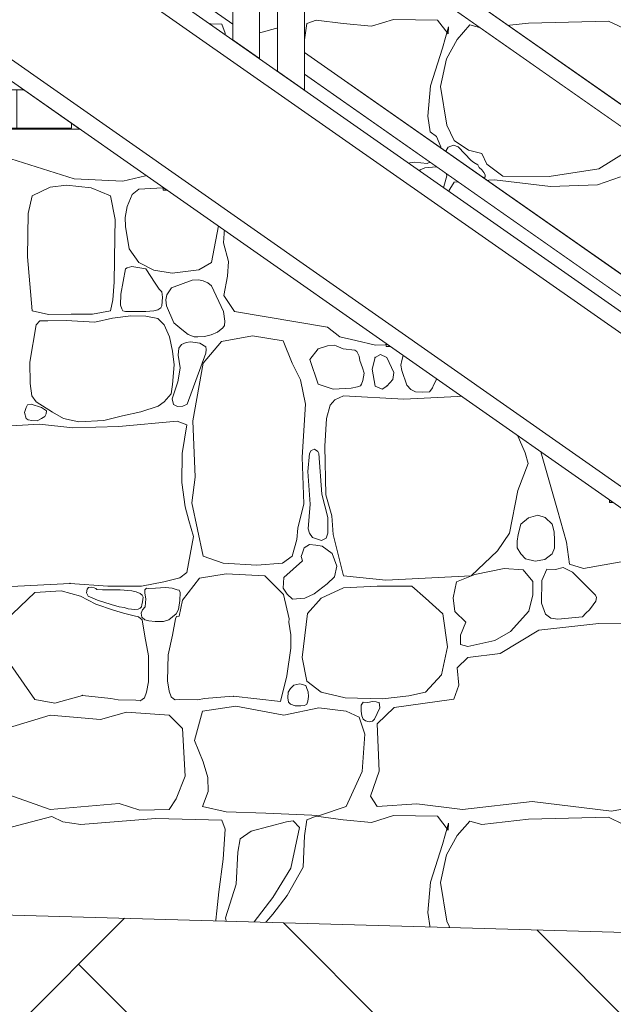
# Model space of a CAD drawing. Header units: millimetres. Extents: x 16408 to 39505, y -6861 to 26364.
# Tile 12 of 85: x 22548 to 23213, y -5560 to -4457. Entities that reach past the tile are written whole.
import ezdxf

# ---------------------------------------------------------------- set-up
doc = ezdxf.new("R2010")
doc.units = ezdxf.units.MM
doc.header["$MEASUREMENT"] = 0
doc.linetypes.add('Wipeout_Contour', pattern=[1000, 0, -1000])
doc.layers.add('0_Nr_pióra__102', color=7, linetype='Continuous', lineweight=5, true_color=0xcccccc)
doc.layers.add('_elementy3d_Nr_pióra__102', color=7, linetype='Continuous', lineweight=5, true_color=0xcccccc)
for name, color, linetype, lineweight in [('0_Nr_pióra__11', 7, 'Continuous', 13), ('0_Nr_pióra__2', 8, 'Continuous', 5), ('0_Nr_pióra__93', 7, 'Continuous', 13), ('_elementy3d_Nr_pióra__2', 8, 'Continuous', 5)]:
    doc.layers.add(name, color=color, linetype=linetype, lineweight=lineweight)
doc.layers.add('_elementy3d', color=7, linetype='Continuous')

# ---------------------------------------------------------------- blocks, each defined once
blk = doc.blocks.new('*X2')
at = {"layer": '_elementy3d_Nr_pióra__102', "color": 254, "linetype": 'Continuous', "lineweight": 5, "true_color": 0xcccccc}
for p, q in [((22616.1, -4466.9), (22700, -4460.2)), ((22700, -4460.2), (22774.1, -4462.4)), ((22774.1, -4462.4), (22778, -4472.3)), ((22846.7, -4463.9), (22807, -4474.6)), ((22854.1, -4462.9), (22846.7, -4463.9)), ((22861.2, -4470.3), (22854.1, -4462.9)), ((22869.5, -4461.7), (22866.8, -4479.8)), ((22879.9, -4457.7), (22869.5, -4461.7)), ((22910.1, -4461.7), (22879.9, -4457.7)), ((22941.8, -4464.7), (22910.1, -4461.7)), ((22966.6, -4457), (22941.8, -4464.7)), ((23015.6, -4457.7), (22966.6, -4457)), ((23027.8, -4473.3), (23015.6, -4457.7)), ((23052, -4463.2), (23037.7, -4479.5)), ((23065.4, -4466.9), (23052, -4463.2)), ((23117.7, -4461.2), (23065.4, -4466.9)), ((23207.3, -4459), (23117.7, -4461.2)), ((23223.9, -4466.9), (23207.3, -4459)), ((22605.8, -4465.4), (22616.1, -4466.9)), ((22778, -4472.3), (22775.8, -4505.8)), ((22807, -4474.6), (22794.7, -4483)), ((22851.4, -4515.9), (22861.2, -4470.3)), ((23021.3, -4489.4), (23028, -4465.4)), ((23028, -4465.4), (23027.8, -4473.3)), ((22794.7, -4483), (22792.2, -4498.1)), ((22866.8, -4479.8), (22865.3, -4514.9)), ((23037.7, -4479.5), (23025.8, -4501.1)), ((23007.7, -4531.5), (23021.3, -4489.4)), ((22775.8, -4505.8), (22770.9, -4542.4)), ((22792.2, -4498.1), (22790.2, -4534)), ((23025.8, -4501.1), (23019.1, -4532)), ((22831.3, -4548.9), (22851.4, -4515.9)), ((22865.3, -4514.9), (22847.2, -4546.6)), ((22790.2, -4534), (22778.2, -4571.4)), ((23004.7, -4565.5), (23007.7, -4531.5)), ((23019.1, -4532), (23026, -4575.4)), ((22770.9, -4542.4), (22765.2, -4595.4)), ((22810.3, -4575.9), (22831.3, -4548.9)), ((22847.2, -4546.6), (22831.3, -4567.4)), ((22778.2, -4571.4), (22779.5, -4576.7)), ((22831.3, -4567.4), (22808.3, -4594.2)), ((23007.4, -4582.8), (23004.7, -4565.5)), ((22779.5, -4576.7), (22781.6, -4578.8)), ((22781.6, -4578.8), (22783.8, -4581.8)), ((22783.8, -4581.8), (22786.6, -4582.4)), ((22786.6, -4582.4), (22792.2, -4583.4)), ((22792.2, -4583.4), (22796.7, -4582.1)), ((22796.7, -4582.1), (22806.4, -4578.7)), ((22806.4, -4578.7), (22810.3, -4575.9)), ((23014.4, -4588.3), (23007.4, -4582.8)), ((23026, -4575.4), (23034.4, -4592.7)), ((22765.2, -4595.4), (22758.5, -4607.8)), ((22776.4, -4595.8), (22769.3, -4599)), ((22781.7, -4593.6), (22776.4, -4595.8)), ((22788.2, -4593.7), (22781.7, -4593.6)), ((22790.3, -4598.6), (22788.2, -4593.7)), ((22808.3, -4594.2), (22803.9, -4601.7)), ((23019.6, -4599.6), (23014.4, -4588.3)), ((23034.4, -4592.7), (23050.5, -4603.4)), ((22608.9, -4635.5), (22520, -4607.6)), ((22758.5, -4607.8), (22733, -4621.9)), ((22764.7, -4603.4), (22762.2, -4614.2)), ((22769.3, -4599), (22764.7, -4603.4)), ((22790, -4603.4), (22790.3, -4598.6)), ((22791.7, -4608.3), (22790, -4603.4)), ((22803.3, -4608), (22803.2, -4612.9)), ((22803.9, -4601.7), (22803.3, -4608)), ((23015.6, -4613.3), (23019.6, -4599.6)), ((23025.4, -4603.9), (23022.2, -4616.2)), ((23027.6, -4600.1), (23025.4, -4603.9)), ((23033.6, -4598), (23027.6, -4600.1)), ((23038.9, -4599.6), (23033.6, -4598)), ((23053.4, -4614.9), (23038.9, -4599.6)), ((23050.5, -4603.4), (23065.4, -4607.3)), ((23065.4, -4607.3), (23071.1, -4619)), ((23196.2, -4624.4), (23223.9, -4607.3)), ((22757.5, -4618), (22756.1, -4624.7)), ((22762.2, -4614.2), (22757.5, -4618)), ((22796.9, -4615.2), (22791.7, -4608.3)), ((22798.4, -4621.5), (22796.9, -4615.2)), ((22803.2, -4612.9), (22805.8, -4613.3)), ((22805.8, -4613.3), (22932.6, -4613)), ((22932.6, -4613), (22968.6, -4620)), ((22968.6, -4620), (22989.9, -4617)), ((22989.9, -4617), (23004, -4618.5)), ((23004, -4618.5), (23015.6, -4613.3)), ((23022.2, -4616.2), (23022.4, -4619.3)), ((23056.5, -4617.2), (23053.4, -4614.9)), ((23060.8, -4620), (23056.5, -4617.2)), ((23071.1, -4619), (23088.7, -4632.6)), ((22733, -4621.9), (22663.2, -4638.2)), ((22756.1, -4624.7), (22758, -4627.8)), ((22758, -4627.8), (22759.3, -4628.2)), ((22759.3, -4628.2), (22762, -4629.6)), ((22762, -4629.6), (22764.7, -4629.9)), ((22764.7, -4629.9), (22782.5, -4633.8)), ((22786.4, -4630.9), (22790, -4629.9)), ((22802.1, -4625.5), (22788.5, -4632.3)), ((22790, -4629.9), (22795.5, -4626.9)), ((22795.5, -4626.9), (22797.3, -4624.3)), ((22797.3, -4624.3), (22798.4, -4621.5)), ((22809, -4625.1), (22802.1, -4625.5)), ((22812.3, -4625.7), (22809, -4625.1)), ((22850.7, -4624.7), (22812.3, -4625.7)), ((22907.9, -4624.4), (22850.7, -4624.7)), ((22979.2, -4632.3), (22907.9, -4624.4)), ((22996.4, -4625.5), (22993.6, -4629.4)), ((22993.6, -4629.4), (22995.4, -4637.9)), ((23001.5, -4623.4), (22996.4, -4625.5)), ((23014.1, -4622.1), (23001.5, -4623.4)), ((23021.6, -4623.4), (23014.1, -4622.1)), ((23025.2, -4626.8), (23021.6, -4623.4)), ((23022.4, -4619.3), (23024.3, -4621)), ((23024.3, -4621), (23030.4, -4624.7)), ((23026.1, -4632.2), (23025.2, -4626.8)), ((23030.4, -4624.7), (23034.3, -4632.7)), ((23062.3, -4622.7), (23060.8, -4620)), ((23065.4, -4625.4), (23062.3, -4622.7)), ((23067.7, -4628.6), (23065.4, -4625.4)), ((23068.9, -4631.2), (23067.7, -4628.6)), ((23140.7, -4633.1), (23196.2, -4624.4)), ((22663.2, -4638.2), (22608.9, -4635.5)), ((22782.5, -4633.8), (22786.4, -4630.9)), ((22788.5, -4632.3), (22785.6, -4642.3)), ((22988.8, -4640.8), (22979.2, -4632.3)), ((22993.8, -4653.8), (22988.8, -4640.8)), ((22995.4, -4637.9), (23001.5, -4648.2)), ((23021.6, -4648.2), (23026.1, -4632.2)), ((23034.4, -4639.3), (23021.6, -4659.8)), ((23034.3, -4632.7), (23039.9, -4633.8)), ((23079.5, -4636.8), (23034.4, -4639.3)), ((23039.9, -4633.8), (23043.2, -4635.2)), ((23043.2, -4635.2), (23048.1, -4634.9)), ((23048.1, -4634.9), (23067.5, -4634.3)), ((23067.5, -4634.3), (23069, -4633.2)), ((23069, -4633.2), (23068.9, -4631.2)), ((23142.4, -4644), (23079.5, -4636.8)), ((23088.7, -4632.6), (23140.7, -4633.1)), ((23220.7, -4633.3), (23194.7, -4642.2)), ((22582, -4644.8), (22561.7, -4654.4)), ((22600.2, -4642.7), (22582, -4644.8)), ((22628, -4645.5), (22600.2, -4642.7)), ((22649.4, -4654.4), (22628, -4645.5)), ((22681.2, -4647.2), (22673.7, -4653.1)), ((22708.1, -4645.5), (22681.2, -4647.2)), ((22733.4, -4644.6), (22708.1, -4645.5)), ((22762.6, -4647.2), (22733.4, -4644.6)), ((22771.3, -4650.5), (22762.6, -4647.2)), ((22774.5, -4659.7), (22771.3, -4650.5)), ((22785.6, -4642.3), (22785.3, -4659.4)), ((23001.5, -4648.2), (23005.5, -4652.8)), ((23012, -4653.5), (23018.1, -4651.6)), ((23018.1, -4651.6), (23021.6, -4648.2)), ((23194.7, -4642.2), (23142.4, -4644)), ((22561.7, -4654.4), (22557.4, -4674.5)), ((22654.6, -4681.1), (22649.4, -4654.4)), ((22673.7, -4653.1), (22668.2, -4666.7)), ((22772.1, -4680.3), (22774.5, -4659.7)), ((22785.3, -4659.4), (22777.2, -4691.5)), ((22992.5, -4704.2), (22993.8, -4653.8)), ((23005.5, -4652.8), (23012, -4653.5)), ((23021.6, -4659.8), (23008.7, -4681.6)), ((22668.2, -4666.7), (22666.1, -4678.8)), ((22557.4, -4674.5), (22556.4, -4723)), ((22654.4, -4700.9), (22654.6, -4681.1)), ((22666.1, -4678.8), (22666.3, -4689)), ((22762.6, -4729.2), (22772.1, -4680.3)), ((23008.7, -4681.6), (23001.5, -4730.4)), ((22666.3, -4689), (22670.4, -4714.1)), ((22777.2, -4691.5), (22776.1, -4707.2)), ((22653.7, -4751.1), (22654.4, -4700.9)), ((22776.1, -4707.2), (22781.6, -4728.2)), ((22991.8, -4779.6), (22992.5, -4704.2)), ((22670.4, -4714.1), (22681.2, -4729.2)), ((22556.4, -4723), (22561.7, -4783.2)), ((22681.2, -4729.2), (22698, -4737.8)), ((22748.6, -4737.5), (22762.6, -4729.2)), ((22781.6, -4728.2), (22780.7, -4744.6)), ((22666.3, -4736.4), (22661, -4764.8)), ((22668.2, -4735.1), (22666.3, -4736.4)), ((22673.3, -4733.7), (22668.2, -4735.1)), ((22688.9, -4736.4), (22673.3, -4733.7)), ((22699.5, -4752.4), (22688.9, -4736.4)), ((22698, -4737.8), (22718.5, -4741.1)), ((22718.5, -4741.1), (22748.6, -4737.5)), ((23001.5, -4730.4), (23008.4, -4798)), ((22652.2, -4771.2), (22653.7, -4751.1)), ((22740.9, -4749), (22717.9, -4757.4)), ((22748.5, -4748.7), (22740.9, -4749)), ((22753.3, -4749.8), (22748.5, -4748.7)), ((22758.4, -4752), (22753.3, -4749.8)), ((22780.7, -4744.6), (22776.4, -4766.1)), ((22704.1, -4758.9), (22699.5, -4752.4)), ((22706.9, -4762), (22704.1, -4758.9)), ((22707.8, -4768), (22706.9, -4762)), ((22717.9, -4757.4), (22712.6, -4765.5)), ((22762.5, -4755.4), (22758.4, -4752)), ((22776, -4784), (22762.5, -4755.4)), ((22649.4, -4783.2), (22652.2, -4771.2)), ((22661, -4764.8), (22660.8, -4776.9)), ((22707, -4777.8), (22707.8, -4768)), ((22712.6, -4765.5), (22711.4, -4770.9)), ((22711.4, -4770.9), (22712.3, -4777.6)), ((22776.4, -4766.1), (22788.5, -4783.9)), ((22561.7, -4783.2), (22579.9, -4787.3)), ((22629.5, -4786.9), (22649.4, -4783.2)), ((22660.8, -4776.9), (22662.3, -4781.1)), ((22662.3, -4781.1), (22663.3, -4783.5)), ((22663.3, -4783.5), (22666.3, -4784)), ((22666.3, -4784), (22688.9, -4784)), ((22688.9, -4784), (22698.2, -4783.2)), ((22698.2, -4783.2), (22702.6, -4782.2)), ((22702.6, -4782.2), (22705.8, -4779.8)), ((22705.8, -4779.8), (22707, -4777.8)), ((22712.3, -4777.6), (22720.6, -4796.8)), ((22777.7, -4794.9), (22776, -4784)), ((22788.5, -4783.9), (22892.5, -4801.6)), ((22991.3, -4799.7), (22991.8, -4779.6)), ((22570.2, -4794.7), (22566.4, -4798.9)), ((22579.2, -4794.4), (22570.2, -4794.7)), ((22600, -4794.1), (22579.2, -4794.4)), ((22579.9, -4787.3), (22605.4, -4787)), ((22631.8, -4796.1), (22600, -4794.1)), ((22605.4, -4787), (22629.5, -4786.9)), ((22651.8, -4791.7), (22631.8, -4796.1)), ((22672.2, -4788.9), (22651.8, -4791.7)), ((22689.2, -4789.2), (22672.2, -4788.9)), ((22702.4, -4792.1), (22689.2, -4789.2)), ((22709.6, -4798.9), (22702.4, -4792.1)), ((22777.1, -4799.6), (22777.7, -4794.9)), ((22566.4, -4798.9), (22559.1, -4840.8)), ((22715.4, -4812.6), (22709.6, -4798.9)), ((22720.6, -4796.8), (22729.5, -4804.4)), ((22729.5, -4804.4), (22736.4, -4809.8)), ((22769.4, -4807.2), (22775.4, -4802.2)), ((22775.4, -4802.2), (22777.1, -4799.6)), ((22892.5, -4801.6), (22906.3, -4812.5)), ((22985.3, -4815.5), (22991.3, -4799.7)), ((23008.4, -4798), (23021.3, -4817.1)), ((22718.8, -4828.6), (22715.4, -4812.6)), ((22736.4, -4809.8), (22743.2, -4812.3)), ((22743.2, -4812.3), (22747.4, -4812.6)), ((22747.4, -4812.6), (22754.6, -4812.1)), ((22754.6, -4812.1), (22762.2, -4810.3)), ((22762.2, -4810.3), (22769.4, -4807.2)), ((22808.6, -4811.4), (22773.9, -4817.8)), ((22842.7, -4816.9), (22808.6, -4811.4)), ((22852.9, -4842.1), (22842.7, -4816.9)), ((22906.3, -4812.5), (22924.1, -4816.7)), ((22924.1, -4816.7), (22946.1, -4821.7)), ((22979.2, -4820.6), (22985.3, -4815.5)), ((23021.3, -4817.1), (23023.8, -4842.1)), ((22720.7, -4843.8), (22718.8, -4828.6)), ((22725.9, -4825.3), (22725.2, -4833)), ((22729, -4821), (22725.9, -4825.3)), ((22734.3, -4818.8), (22729, -4821)), ((22739, -4818.2), (22734.3, -4818.8)), ((22749.6, -4819.4), (22739, -4818.2)), ((22756.4, -4823.8), (22749.6, -4819.4)), ((22773.9, -4817.8), (22753.3, -4842.1)), ((22756.3, -4830.9), (22756.7, -4826.7)), ((22756.7, -4826.7), (22756.4, -4823.8)), ((22881.9, -4826), (22872.7, -4837.7)), ((22892.4, -4822.4), (22881.9, -4826)), ((22900.4, -4821.8), (22892.4, -4822.4)), ((22902.2, -4822.6), (22900.4, -4821.8)), ((22910.1, -4826), (22902.2, -4822.6)), ((22923, -4827.5), (22910.1, -4826)), ((22925.5, -4828.7), (22923, -4827.5)), ((22946.1, -4821.7), (22979.2, -4820.6)), ((22993.9, -4821.8), (22981.2, -4829.2)), ((23002.7, -4819.8), (22993.9, -4821.8)), ((23008.9, -4820.7), (23002.7, -4819.8)), ((23011.4, -4826.8), (23008.9, -4820.7)), ((23013.2, -4831.4), (23011.4, -4826.8)), ((22725.2, -4833), (22727.5, -4847)), ((22735.5, -4887.9), (22756.3, -4830.9)), ((22872.7, -4837.7), (22881.9, -4865.4)), ((22927.8, -4834.2), (22925.5, -4828.7)), ((22928.7, -4838.9), (22927.8, -4834.2)), ((22931.8, -4847), (22928.7, -4838.9)), ((22945.8, -4835.4), (22942.6, -4848.6)), ((22951.9, -4832.2), (22945.8, -4835.4)), ((22958.9, -4835.4), (22951.9, -4832.2)), ((22966.8, -4852.3), (22958.9, -4835.4)), ((22975.6, -4838.9), (22974.8, -4844.1)), ((22977.1, -4833.5), (22975.6, -4838.9)), ((22981.2, -4829.2), (22977.1, -4833.5)), ((23015.3, -4842.7), (23013.2, -4831.4)), ((22559.1, -4840.8), (22559.5, -4864.6)), ((22719.1, -4865.9), (22720.7, -4843.8)), ((22727.5, -4847), (22726.4, -4854.4)), ((22753.3, -4842.1), (22741.7, -4906.5)), ((22862.1, -4860.7), (22852.9, -4842.1)), ((22933.4, -4853), (22931.8, -4847)), ((22942.6, -4848.6), (22945.8, -4867.6)), ((22974.8, -4844.1), (22975.7, -4850)), ((22975.7, -4850), (22981.2, -4866.4)), ((23015.9, -4856), (23015.3, -4842.7)), ((23023.8, -4842.1), (23035.4, -4862.4)), ((22726.4, -4854.4), (22724.8, -4863)), ((22867.8, -4887.9), (22862.1, -4860.7)), ((22930.7, -4865.4), (22932.1, -4861.4)), ((22932.1, -4861.4), (22933.4, -4853)), ((22958.9, -4867.6), (22965.6, -4860.2)), ((22965.6, -4860.2), (22966.8, -4852.3)), ((23013.6, -4862.6), (23015.9, -4856)), ((22559.5, -4864.6), (22561.5, -4878.5)), ((22717.5, -4876.4), (22719.1, -4865.9)), ((22724.8, -4863), (22718.7, -4881.8)), ((22881.9, -4865.4), (22898.7, -4871.1)), ((22898.7, -4871.1), (22919, -4869.9)), ((22919, -4869.9), (22926.2, -4868.6)), ((22926.2, -4868.6), (22929.6, -4867.3)), ((22929.6, -4867.3), (22930.7, -4865.4)), ((22945.8, -4867.6), (22953.6, -4870.9)), ((22953.6, -4870.9), (22958.9, -4867.6)), ((22981.2, -4866.4), (22985.8, -4871.4)), ((22985.8, -4871.4), (22991.1, -4874.2)), ((23006.7, -4874.1), (23008.4, -4872.1)), ((23008.4, -4872.1), (23010.2, -4869.7)), ((23010.2, -4869.7), (23011.4, -4866.4)), ((23011.4, -4866.4), (23013.6, -4862.6)), ((23035.4, -4862.4), (23094.6, -4871.6)), ((23094.6, -4871.6), (23220.7, -4869.6)), ((22561.5, -4878.5), (22566.4, -4885.4)), ((22709.6, -4885.4), (22717.5, -4876.4)), ((22718.7, -4881.8), (22720.1, -4888.2)), ((22900.7, -4883), (22895.5, -4888.9)), ((22910.6, -4878.5), (22900.7, -4883)), ((22978, -4882.2), (22910.6, -4878.5)), ((23053.4, -4878.5), (22978, -4882.2)), ((22991.1, -4874.2), (22998.5, -4874.3)), ((22998.5, -4874.3), (23006.7, -4874.1)), ((23074.1, -4883), (23053.4, -4878.5)), ((23085.5, -4891.9), (23074.1, -4883)), ((23097, -4882.2), (23094.9, -4885.5)), ((23100.6, -4878.5), (23097, -4882.2)), ((23103.9, -4874.3), (23100.6, -4878.5)), ((23107.1, -4872.9), (23103.9, -4874.3)), ((23110.2, -4873.6), (23107.1, -4872.9)), ((23116.7, -4878.5), (23110.2, -4873.6)), ((23119.4, -4882.4), (23116.7, -4878.5)), ((23122.4, -4884), (23119.4, -4882.4)), ((23200.9, -4878.5), (23139.7, -4885.7)), ((23310.1, -4884), (23200.9, -4878.5)), ((22554.9, -4891.5), (22553.2, -4897.1)), ((22556.6, -4888.5), (22554.9, -4891.5)), ((22560.6, -4887.8), (22556.6, -4888.5)), ((22572.3, -4891.5), (22560.6, -4887.8)), ((22566.4, -4885.4), (22584.7, -4896.9)), ((22577.9, -4895.2), (22572.3, -4891.5)), ((22683.5, -4896.4), (22703, -4890.1)), ((22703, -4890.1), (22709.6, -4885.4)), ((22720.1, -4888.2), (22724.4, -4890.5)), ((22724.4, -4890.5), (22730.5, -4890.2)), ((22730.5, -4890.2), (22735.5, -4887.9)), ((22864, -4947.1), (22867.8, -4887.9)), ((22895.5, -4888.9), (22891.3, -4903.8)), ((23105, -4921.9), (23085.5, -4891.9)), ((23094.9, -4885.5), (23096, -4891.7)), ((23096, -4891.7), (23100.6, -4898.3)), ((23116.7, -4898.3), (23123.7, -4891.5)), ((23124.3, -4887.2), (23122.4, -4884)), ((23139.7, -4885.7), (23123.1, -4895.6)), ((23123.7, -4891.5), (23124.3, -4887.2)), ((22553.2, -4897.1), (22554.9, -4903.7)), ((22554.9, -4903.7), (22557.3, -4905.4)), ((22557.3, -4905.4), (22561.3, -4906.3)), ((22567.2, -4906.6), (22572.3, -4903.7)), ((22572.3, -4903.7), (22576, -4901.5)), ((22576, -4901.5), (22577.6, -4898.8)), ((22577.6, -4898.8), (22577.9, -4895.2)), ((22584.7, -4896.9), (22597, -4903.7)), ((22597, -4903.7), (22614.1, -4907.6)), ((22642, -4906.1), (22662.9, -4900.9)), ((22662.9, -4900.9), (22683.5, -4896.4)), ((22891.3, -4903.8), (22889.6, -4935)), ((23100.6, -4898.3), (23106.2, -4902.8)), ((23106.2, -4902.8), (23109, -4903.6)), ((23109, -4903.6), (23111.9, -4902.7)), ((23111.9, -4902.7), (23114, -4900.6)), ((23114, -4900.6), (23116.7, -4898.3)), ((23123.1, -4895.6), (23121.4, -4913.2)), ((22569.9, -4910.2), (22525.1, -4912.9)), ((22561.3, -4906.3), (22567.2, -4906.6)), ((22607.2, -4914.4), (22569.9, -4910.2)), ((22658.8, -4912.7), (22607.2, -4914.4)), ((22614.1, -4907.6), (22642, -4906.1)), ((22724, -4907), (22658.8, -4912.7)), ((22734.9, -4911.1), (22724, -4907)), ((22729.8, -4943.2), (22734.9, -4911.1)), ((22741.7, -4906.5), (22744.2, -4969.7)), ((23121.4, -4913.2), (23128.4, -4930.8)), ((23113.7, -4942.2), (23105, -4921.9)), ((22878, -4938.3), (22874.1, -4939.7)), ((22881.8, -4940.8), (22878, -4938.3)), ((22889.6, -4935), (22890.8, -4989.2)), ((23128.4, -4930.8), (23149.9, -5006.6)), ((22729.3, -4975.7), (22729.8, -4943.2)), ((22866, -4999.6), (22864, -4947.1)), ((22872.2, -4943.2), (22870.4, -4963.3)), ((22874.1, -4939.7), (22872.2, -4943.2)), ((22882.9, -4943.2), (22881.8, -4940.8)), ((22886, -4988.6), (22882.9, -4943.2)), ((23117.2, -4954.1), (23113.7, -4942.2)), ((23105.8, -4984.5), (23117.2, -4954.1)), ((22744.2, -4969.7), (22740.7, -4998.2)), ((22870.4, -4963.3), (22873.1, -4999.9)), ((22733.1, -5002.9), (22729.3, -4975.7)), ((22892.8, -5014.7), (22886, -4988.6)), ((22890.8, -4989.2), (22897.5, -5013)), ((23096.4, -5032.1), (23105.8, -4984.5)), ((22737.3, -5018.1), (22733.1, -5002.9)), ((22740.7, -4998.2), (22753.3, -5058.1)), ((22859.3, -5026.6), (22866, -4999.6)), ((22873.1, -4999.9), (22871, -5027.5)), ((22892.7, -5032.1), (22892.8, -5014.7)), ((22897.5, -5013), (22898.7, -5033.6)), ((23117.6, -5015.1), (23108.9, -5022.2)), ((23127.9, -5012.2), (23117.6, -5015.1)), ((23136.1, -5014.6), (23127.9, -5012.2)), ((23144.1, -5022.2), (23136.1, -5014.6)), ((23149.9, -5006.6), (23160.3, -5042.2)), ((22742.6, -5036.1), (22737.3, -5018.1)), ((22858.1, -5039.5), (22859.3, -5026.6)), ((23108.9, -5022.2), (23106.1, -5033.9)), ((23146.4, -5030.8), (23144.1, -5022.2)), ((22734.9, -5076.4), (22742.6, -5036.1)), ((22871, -5027.5), (22872.2, -5032.1)), ((22872.2, -5032.1), (22875.9, -5037.2)), ((22875.9, -5037.2), (22885.9, -5040.3)), ((22885.9, -5040.3), (22891, -5037.7)), ((22891, -5037.7), (22892.7, -5032.1)), ((22898.7, -5033.6), (22910.6, -5079.9)), ((23083, -5052.2), (23096.4, -5032.1)), ((23106.1, -5033.9), (23104.9, -5041.2)), ((23146.7, -5040.2), (23146.4, -5030.8)), ((22852.9, -5058.1), (22858.1, -5039.5)), ((22866.2, -5048.8), (22864.4, -5054.2)), ((22872.2, -5044.8), (22866.2, -5048.8)), ((22879.6, -5045.7), (22872.2, -5044.8)), ((22886.6, -5046.8), (22879.6, -5045.7)), ((22897.7, -5055.1), (22886.6, -5046.8)), ((23104.9, -5041.2), (23104.8, -5048.6)), ((23104.8, -5048.6), (23108.9, -5055.4)), ((23146.7, -5049.2), (23146.7, -5040.2)), ((23160.3, -5042.2), (23163.7, -5066.8)), ((22753.3, -5058.1), (22775.6, -5065.8)), ((22842, -5065.8), (22852.9, -5058.1)), ((22864.4, -5054.2), (22863, -5058.4)), ((22863, -5058.4), (22864.4, -5063.3)), ((22903, -5069.1), (22897.7, -5055.1)), ((23053.4, -5079.9), (23083, -5052.2)), ((23108.9, -5055.4), (23114.1, -5061)), ((23135.9, -5061.7), (23144.1, -5055.4)), ((23144.1, -5055.4), (23146.7, -5049.2)), ((22775.6, -5065.8), (22813.3, -5068)), ((22813.3, -5068), (22842, -5065.8)), ((22864.4, -5063.3), (22843.6, -5081.8)), ((22900.2, -5081.2), (22903, -5069.1)), ((23114.1, -5061), (23125.2, -5063.8)), ((23125.2, -5063.8), (23135.9, -5061.7)), ((23156.6, -5070.8), (23147.9, -5073)), ((23167, -5075.9), (23156.6, -5070.8)), ((23163.7, -5066.8), (23179.3, -5072)), ((23179.3, -5072), (23235.8, -5061.6)), ((22727.3, -5082.4), (22734.9, -5076.4)), ((22749.1, -5082.6), (22779.1, -5077.9)), ((22779.1, -5077.9), (22822.2, -5079.9)), ((22822.2, -5079.9), (22843.2, -5100.9)), ((22843.6, -5081.8), (22843, -5093.9)), ((22892.2, -5089), (22900.2, -5081.2)), ((22910.6, -5079.9), (22957.9, -5084.8)), ((22957.9, -5084.8), (23053.4, -5079.9)), ((23057.5, -5078.7), (23036.9, -5086.8)), ((23090.4, -5071.7), (23057.5, -5078.7)), ((23111.5, -5073.5), (23090.4, -5071.7)), ((23122.6, -5086.3), (23111.5, -5073.5)), ((23138.2, -5072.7), (23132.7, -5085.1)), ((23147.9, -5073), (23138.2, -5072.7)), ((23192.7, -5101.7), (23167, -5075.9)), ((22515.5, -5093.1), (22604.2, -5088.6)), ((22604.2, -5088.6), (22646.4, -5091.8)), ((22625, -5093.1), (22623.2, -5095.1)), ((22628.6, -5092.8), (22625, -5093.1)), ((22631.2, -5093.3), (22628.6, -5092.8)), ((22646.4, -5091.8), (22684.1, -5091.8)), ((22684.1, -5091.8), (22709.1, -5086.8)), ((22711.2, -5093.2), (22700, -5093.7)), ((22709.1, -5086.8), (22727.3, -5082.4)), ((22718.5, -5093.9), (22711.2, -5093.2)), ((22730.2, -5107.3), (22749.1, -5082.6)), ((22877.6, -5100.3), (22892.2, -5089)), ((22948.2, -5091.5), (22910.6, -5093.5)), ((22986.9, -5091.8), (22948.2, -5091.5)), ((23002.2, -5105.2), (22986.9, -5091.8)), ((23036.9, -5086.8), (23033.2, -5104.8)), ((23122.4, -5101.2), (23122.6, -5086.3)), ((23132.7, -5085.1), (23132.3, -5110.6)), ((22564.9, -5098.6), (22531.6, -5130.3)), ((22594.1, -5097), (22564.9, -5098.6)), ((22615.9, -5102.9), (22594.1, -5097)), ((22633, -5111.7), (22615.9, -5102.9)), ((22623.2, -5095.1), (22622.6, -5099.1)), ((22622.6, -5099.1), (22624.3, -5102.9)), ((22624.3, -5102.9), (22635, -5107.4)), ((22633.1, -5094.2), (22631.2, -5093.3)), ((22634.2, -5095.4), (22633.1, -5094.2)), ((22640.6, -5095.9), (22634.2, -5095.4)), ((22660.5, -5095.8), (22640.6, -5095.9)), ((22673.3, -5097), (22660.5, -5095.8)), ((22678.3, -5097.8), (22673.3, -5097)), ((22682.9, -5100), (22678.3, -5097.8)), ((22684.8, -5101.7), (22682.9, -5100)), ((22685.9, -5103.9), (22684.8, -5101.7)), ((22685.6, -5106.4), (22685.9, -5103.9)), ((22688, -5095.8), (22687.8, -5099.6)), ((22687.8, -5099.6), (22688.9, -5105.7)), ((22689.8, -5094), (22688, -5095.8)), ((22692.1, -5094.3), (22689.8, -5094)), ((22700, -5093.7), (22692.1, -5094.3)), ((22724, -5095.8), (22718.5, -5093.9)), ((22726.4, -5096.2), (22724, -5095.8)), ((22727.6, -5098.8), (22726.4, -5096.2)), ((22727.2, -5107.8), (22727.6, -5098.8)), ((22843, -5093.9), (22847.3, -5100.5)), ((22843.2, -5100.9), (22849.6, -5128.3)), ((22847.3, -5100.5), (22853.3, -5106.2)), ((22867, -5105.2), (22877.6, -5100.3)), ((22910.6, -5093.5), (22885.3, -5105.2)), ((23118.1, -5119.6), (23122.4, -5101.2)), ((23193.7, -5104.3), (23192.7, -5101.7)), ((23193.1, -5108.5), (23193.7, -5104.3)), ((22653, -5118.5), (22633, -5111.7)), ((22635, -5107.4), (22650.1, -5112.2)), ((22650.1, -5112.2), (22659.1, -5114.6)), ((22659.1, -5114.6), (22664.8, -5115.6)), ((22682.9, -5116.3), (22684.2, -5114.7)), ((22684.2, -5114.7), (22684.7, -5112.4)), ((22684.7, -5112.4), (22685.4, -5109)), ((22685.4, -5109), (22685.6, -5106.4)), ((22688.3, -5114.6), (22685.4, -5118.1)), ((22688.9, -5105.7), (22688.3, -5114.6)), ((22725.6, -5117.8), (22727.2, -5107.8)), ((22726.4, -5125.2), (22730.2, -5107.3)), ((22853.3, -5106.2), (22867, -5105.2)), ((22885.3, -5105.2), (22870.2, -5122.2)), ((23021.6, -5122.5), (23002.2, -5105.2)), ((23033.2, -5104.8), (23035.2, -5119.8)), ((23132.3, -5110.6), (23136.8, -5123.1)), ((23186, -5118.3), (23190.2, -5112.7)), ((23190.2, -5112.7), (23193.1, -5108.5)), ((22664, -5121.9), (22653, -5118.5)), ((22675.9, -5125), (22664, -5121.9)), ((22664.8, -5115.6), (22669.4, -5117.1)), ((22669.4, -5117.1), (22676.9, -5117.8)), ((22680.9, -5126), (22675.9, -5125)), ((22676.9, -5117.8), (22680.3, -5117.5)), ((22680.3, -5117.5), (22682.9, -5116.3)), ((22684.9, -5129.3), (22680.9, -5126)), ((22685.4, -5118.1), (22683.8, -5122)), ((22683.8, -5122), (22684.6, -5126.3)), ((22684.6, -5126.3), (22688, -5129.3)), ((22714.8, -5129.3), (22723.2, -5122.7)), ((22722.4, -5128.3), (22723.4, -5125.5)), ((22723.2, -5122.7), (22725.6, -5117.8)), ((22723.4, -5125.5), (22726.4, -5125.2)), ((22870.2, -5122.2), (22864.3, -5171.5)), ((23026.8, -5159.4), (23021.6, -5122.5)), ((23035.2, -5119.8), (23047.6, -5131.9)), ((23097.6, -5142.3), (23118.1, -5119.6)), ((23136.8, -5123.1), (23142.5, -5127.3)), ((23150.4, -5128.7), (23178.1, -5126)), ((23178.1, -5126), (23181.9, -5121.8)), ((23181.8, -5122), (23186, -5118.3)), ((22688, -5147.7), (22684.9, -5129.3)), ((22688, -5129.3), (22692.4, -5130.6)), ((22692.4, -5130.6), (22699.5, -5131.3)), ((22699.5, -5131.3), (22708.7, -5131.1)), ((22708.7, -5131.1), (22714.8, -5129.3)), ((22718.8, -5146.6), (22722.4, -5128.3)), ((22849.6, -5128.3), (22849.1, -5132.1)), ((22849.1, -5132.1), (22851.5, -5146.2)), ((23047.6, -5131.9), (23041.4, -5146.5)), ((23196.4, -5133.4), (23129.1, -5140.8)), ((23142.5, -5127.3), (23150.4, -5128.7)), ((23227.4, -5133.9), (23196.4, -5133.4)), ((22692, -5169.8), (22688, -5147.7)), ((22714.2, -5168.6), (22718.8, -5146.6)), ((22851.5, -5146.2), (22851.6, -5161)), ((23041.4, -5146.5), (23041.6, -5156.9)), ((23079.8, -5152.5), (23097.6, -5142.3)), ((23129.1, -5140.8), (23085.7, -5167.1)), ((23020.1, -5190.9), (23026.8, -5159.4)), ((23041.6, -5156.9), (23049.6, -5159.2)), ((23049.6, -5159.2), (23079.8, -5152.5)), ((22692, -5198.6), (22692, -5169.8)), ((22713.4, -5197.5), (22714.2, -5168.6)), ((22851.6, -5161), (22847.1, -5191.9)), ((23085.7, -5167.1), (23049.6, -5171.3)), ((22537.5, -5179.3), (22564.9, -5218.6)), ((22864.3, -5171.5), (22869.5, -5198)), ((23049.6, -5171.3), (23037.9, -5183.2)), ((22847.1, -5191.9), (22839.9, -5220.9)), ((23002.2, -5210.2), (23020.1, -5190.9)), ((23037.9, -5183.2), (23039.6, -5202.5)), ((22689.9, -5210.3), (22692, -5198.6)), ((22715.2, -5209.2), (22713.4, -5197.5)), ((22854.8, -5202.6), (22850.9, -5206.2)), ((22861.5, -5201.1), (22854.8, -5202.6)), ((22868.2, -5202.7), (22861.5, -5201.1)), ((22869.5, -5206.2), (22868.2, -5202.7)), ((22869.5, -5198), (22885.3, -5210.2)), ((23039.6, -5202.5), (23033.9, -5218.1)), ((22587.1, -5222.8), (22618, -5214)), ((22618, -5214), (22649.9, -5217.5)), ((22687.5, -5216.6), (22689.9, -5210.3)), ((22717.4, -5215.5), (22715.2, -5209.2)), ((22848.6, -5210.3), (22848.1, -5216.7)), ((22850.9, -5206.2), (22848.6, -5210.3)), ((22871, -5210), (22869.5, -5206.2)), ((22871.2, -5215.3), (22871, -5210)), ((22885.3, -5210.2), (22912.3, -5216.6)), ((22954.2, -5217.9), (22983.7, -5214.4)), ((22983.7, -5214.4), (23002.2, -5210.2)), ((22564.9, -5218.6), (22587.1, -5222.8)), ((22649.9, -5217.5), (22657.9, -5219)), ((22657.9, -5219), (22677.8, -5219.3)), ((22677.8, -5219.3), (22682.9, -5219.9)), ((22682.9, -5219.9), (22684.9, -5218.6)), ((22684.9, -5218.6), (22687.5, -5216.6)), ((22719.9, -5217.6), (22717.4, -5215.5)), ((22721.9, -5219), (22719.9, -5217.6)), ((22727, -5218.5), (22721.9, -5219)), ((22746.9, -5218.7), (22727, -5218.5)), ((22754.9, -5217.5), (22746.9, -5218.7)), ((22786.9, -5214.8), (22754.9, -5217.5)), ((22839.9, -5220.9), (22786.9, -5214.8)), ((22848.1, -5216.7), (22849, -5221.6)), ((22849, -5221.6), (22850.9, -5223.8)), ((22850.9, -5223.8), (22856.2, -5225.6)), ((22862.5, -5225.7), (22866.6, -5225.3)), ((22866.6, -5225.3), (22869.5, -5223.8)), ((22869.5, -5223.8), (22870.5, -5220.5)), ((22870.5, -5220.5), (22871.2, -5215.3)), ((22912.3, -5216.6), (22954.2, -5217.9)), ((22932.5, -5221.6), (22930.1, -5225)), ((22930.1, -5225), (22930.4, -5231.7)), ((22937.8, -5222), (22932.5, -5221.6)), ((22942.9, -5220.9), (22937.8, -5222)), ((22947, -5221.1), (22942.9, -5220.9)), ((22948.3, -5221.6), (22947, -5221.1)), ((22950.3, -5221.9), (22948.3, -5221.6)), ((22950.9, -5224.3), (22950.3, -5221.9)), ((22951, -5227.7), (22950.9, -5224.3)), ((23033.9, -5218.1), (22967.1, -5227.3)), ((22582.1, -5236.2), (22526.6, -5252.8)), ((22638.2, -5240.9), (22582.1, -5236.2)), ((22667.6, -5232.7), (22638.2, -5240.9)), ((22715.2, -5236.2), (22667.6, -5232.7)), ((22730, -5251), (22715.2, -5236.2)), ((22743.4, -5264.4), (22752.6, -5231.7)), ((22752.6, -5231.7), (22790, -5225.8)), ((22790, -5225.8), (22843.5, -5236.2)), ((22843.5, -5236.2), (22882.9, -5228)), ((22856.2, -5225.6), (22862.5, -5225.7)), ((22882.9, -5228), (22913.3, -5231.7)), ((22913.3, -5231.7), (22927.9, -5238.4)), ((22930.4, -5231.7), (22930.9, -5236.9)), ((22945.2, -5240.6), (22951, -5227.7)), ((22967.1, -5227.3), (22948.2, -5245.6)), ((22927.9, -5238.4), (22934.4, -5257.5)), ((22930.9, -5236.9), (22932.5, -5240.6)), ((22932.5, -5240.6), (22935.1, -5242.5)), ((22935.1, -5242.5), (22939.2, -5243.4)), ((22939.2, -5243.4), (22943, -5242.8)), ((22943, -5242.8), (22945.2, -5240.6)), ((22948.2, -5245.6), (22950.5, -5298.6)), ((22733.3, -5304.3), (22730, -5251)), ((22934.4, -5257.5), (22931.2, -5299.1)), ((22753.3, -5288.4), (22743.4, -5264.4)), ((22758.5, -5306), (22753.3, -5288.4)), ((22931.2, -5299.1), (22913.3, -5338.5)), ((22950.5, -5298.6), (22940.6, -5326.8)), ((22723.1, -5329.8), (22733.3, -5304.3)), ((22758.8, -5321.4), (22758.5, -5306)), ((22518.6, -5319.5), (22582.1, -5341.7)), ((22752.6, -5338.5), (22758.8, -5321.4)), ((22582.1, -5341.7), (22659.2, -5335)), ((22659.2, -5335), (22682.2, -5342.4)), ((22715.2, -5341.7), (22723.1, -5329.8)), ((22940.6, -5326.8), (22948.2, -5338.5)), ((22948.2, -5338.5), (22992.6, -5335.3)), ((22992.6, -5335.3), (23043.6, -5341.7)), ((23043.6, -5341.7), (23121.9, -5332.8)), ((23121.9, -5332.8), (23210.5, -5343.4)), ((22682.2, -5342.4), (22715.2, -5341.7)), ((22779.1, -5344.2), (22752.6, -5338.5)), ((22823.4, -5345.9), (22779.1, -5344.2)), ((22883.4, -5348.4), (22823.4, -5345.9)), ((22913.3, -5338.5), (22883.4, -5348.4)), ((23210.5, -5343.4), (23238.8, -5338.5)), ((22500, -5371.5), (22583.9, -5349.6)), ((22583.9, -5349.6), (22596.1, -5355.3)), ((22596.1, -5355.3), (22616.1, -5358.3)), ((22616.1, -5358.3), (22700, -5351.6)), ((22700, -5351.6), (22774.1, -5353.8)), ((22774.1, -5353.8), (22778, -5363.7)), ((22846.7, -5355.3), (22807, -5366)), ((22854.1, -5354.3), (22846.7, -5355.3)), ((22861.2, -5361.7), (22854.1, -5354.3)), ((22869.5, -5353.1), (22866.8, -5371.2)), ((22879.9, -5349.1), (22869.5, -5353.1)), ((22910.1, -5353.1), (22879.9, -5349.1)), ((22941.8, -5356.1), (22910.1, -5353.1)), ((22966.6, -5348.4), (22941.8, -5356.1)), ((23015.6, -5349.1), (22966.6, -5348.4)), ((23027.8, -5364.7), (23015.6, -5349.1)), ((23021.3, -5380.8), (23028, -5356.8)), ((23028, -5356.8), (23027.8, -5364.7)), ((23052, -5354.6), (23037.7, -5370.9)), ((23065.4, -5358.3), (23052, -5354.6)), ((23117.7, -5352.6), (23065.4, -5358.3)), ((23207.3, -5350.4), (23117.7, -5352.6)), ((23223.9, -5358.3), (23207.3, -5350.4)), ((22778, -5363.7), (22775.8, -5397.2)), ((22807, -5366), (22794.7, -5374.4)), ((22851.4, -5407.3), (22861.2, -5361.7)), ((22794.7, -5374.4), (22792.2, -5389.5)), ((22866.8, -5371.2), (22865.3, -5406.3)), ((23037.7, -5370.9), (23025.8, -5392.5)), ((22792.2, -5389.5), (22790.2, -5425.4)), ((23007.7, -5422.9), (23021.3, -5380.8)), ((22775.8, -5397.2), (22770.9, -5433.8)), ((23025.8, -5392.5), (23019.1, -5423.4)), ((22831.3, -5440.3), (22851.4, -5407.3)), ((22865.3, -5406.3), (22847.2, -5438)), ((23004.7, -5456.9), (23007.7, -5422.9)), ((23019.1, -5423.4), (23026, -5466.8)), ((22770.9, -5433.8), (22765.2, -5486.8)), ((22790.2, -5425.4), (22778.2, -5462.8)), ((22810.3, -5467.3), (22831.3, -5440.3)), ((22847.2, -5438), (22831.3, -5458.8)), ((23007.4, -5474.2), (23004.7, -5456.9)), ((22778.2, -5462.8), (22779.5, -5468.1)), ((22806.4, -5470.1), (22810.3, -5467.3)), ((22831.3, -5458.8), (22808.3, -5485.6)), ((23026, -5466.8), (23034.4, -5484.1)), ((22779.5, -5468.1), (22781.6, -5470.2)), ((22781.6, -5470.2), (22783.8, -5473.2)), ((22783.8, -5473.2), (22786.6, -5473.8)), ((22786.6, -5473.8), (22792.2, -5474.8)), ((22792.2, -5474.8), (22796.7, -5473.5)), ((22796.7, -5473.5), (22806.4, -5470.1)), ((23014.4, -5479.6), (23007.4, -5474.2)), ((22765.2, -5486.8), (22758.5, -5499.2)), ((22776.4, -5487.2), (22769.3, -5490.4)), ((22781.7, -5485), (22776.4, -5487.2)), ((22788.2, -5485.1), (22781.7, -5485)), ((22790.3, -5490), (22788.2, -5485.1)), ((22790, -5494.8), (22790.3, -5490)), ((22808.3, -5485.6), (22803.9, -5493.1)), ((23019.6, -5491), (23014.4, -5479.6)), ((23033.6, -5489.4), (23027.6, -5491.5)), ((23038.9, -5491), (23033.6, -5489.4)), ((23034.4, -5484.1), (23050.5, -5494.8)), ((22758.5, -5499.2), (22756.6, -5500.3)), ((22764.7, -5494.8), (22763.4, -5500.4)), ((22769.3, -5490.4), (22764.7, -5494.8)), ((22791.7, -5499.7), (22790, -5494.8)), ((22792.5, -5500.7), (22791.7, -5499.7)), ((22803.9, -5493.1), (22803.3, -5499.4)), ((22803.3, -5499.4), (22803.3, -5500.8)), ((23016, -5503.4), (23019.6, -5491)), ((23025.4, -5495.3), (23023.3, -5503.4)), ((23027.6, -5491.5), (23025.4, -5495.3)), ((23051, -5503.8), (23038.9, -5491)), ((23050.5, -5494.8), (23065.4, -5498.7)), ((23065.4, -5498.7), (23068, -5504))]:
    blk.add_line(p, q, dxfattribs=at)
for p in [(22790, -4603.4), (23015.6, -4613.3), (22945.8, -4835.4), (22958.9, -4867.6), (23116.7, -4898.3), (22604.2, -5088.6), (22618, -5214), (22684.9, -5218.6), (22684.9, -5218.6), (22719.9, -5217.6), (22719.9, -5217.6), (22786.9, -5214.8), (22790, -5494.8)]:
    blk.add_point(p, dxfattribs=at)
blk = doc.blocks.new('Wypełnienie_1_4', base_point=(0, 0))
at = {"color": 254, "linetype": 'Wipeout_Contour', "lineweight": 0, "ltscale": 278566.341843}
blk.add_wipeout([(18435.9, -4578.7), (18435.9, -5378.7), (19256.7, -5392.8), (22737.1, -5500), (26160.9, -5540.6), (26160.9, -2728.7), (24790.9, -2728.7), (24790.9, -3328.7), (23690.9, -3328.7), (23690.9, -4018.5), (22605.8, -4018.5), (22605.8, -4578.7)], dxfattribs=at).dxf.layer = '_elementy3d'
at = {"layer": '_elementy3d_Nr_pióra__2', "color": 8, "linetype": 'Continuous', "lineweight": 5, "flags": 128}
blk.add_lwpolyline([(18435.9, -4578.7), (18435.9, -5378.7), (19256.7, -5392.8), (22737.1, -5500), (26160.9, -5540.6), (26160.9, -2728.7), (24790.9, -2728.7), (24790.9, -3328.7), (23690.9, -3328.7), (23690.9, -4018.5), (22605.8, -4018.5), (22605.8, -4578.7)], close=True, dxfattribs=at)
at = {"layer": '_elementy3d_Nr_pióra__102', "color": 254, "linetype": 'Continuous', "lineweight": 5, "true_color": 0xcccccc}
blk.add_blockref('*X2', (0, 0), dxfattribs=at)

msp = doc.modelspace()

# ---------------------------------------------------------------- block references
at = {"layer": '_elementy3d_Nr_pióra__102', "color": 254, "linetype": 'Continuous', "lineweight": 5, "true_color": 0xcccccc}
msp.add_blockref('Wypełnienie_1_4', (0, 0), dxfattribs=at)

# ---------------------------------------------------------------- next in the draw order: wipeouts: each hides what was drawn before it
at = {"color": 254, "linetype": 'Wipeout_Contour', "lineweight": 0, "ltscale": 205142.762996}
msp.add_wipeout([(22605.8, -4549.2), (23964.4, -5500.2), (23973.3, -5500.5), (23973.3, -5335.1), (22605.8, -4377.8), (21723.3, -3760.7), (20233.8, -3760.7), (20233.8, -3931.1), (21723.3, -3931.1)], dxfattribs=at)

# ---------------------------------------------------------------- next in the draw order: hatches: boundary and pattern name
at = {"layer": '0_Nr_pióra__102', "linetype": 'Continuous', "lineweight": 5, "true_color": 0xcccccc}
h = msp.add_hatch(dxfattribs=at)
h.set_pattern_fill('Cegła___wiązanie_pospoli_00', color=254, style=0, pattern_type=2)
h.set_pattern_definition([(0, (20534.573, -3664.98), (0, 67), []), (90, (20534.57, -3664.98), (-201, 0), [67, -67]), (90, (20635.07, -3597.98), (-201, 0), [67, -201, 67, -67]), (90, (20584.82, -3463.98), (-100.5, 0), [67, -335])])
h.paths.add_polyline_path([(18472.9, -4580), (22615.3, -4580), (22479.3, -4484.8), (22463.8, -4474), (22206, -4293.5), (21979.3, -4134.8), (21956, -4118.5), (21721, -3954), (21721, -3950.9), (21706, -3950.9), (20276.6, -3950.9), (20216.6, -3950.9), (20216.6, -3931.1), (20233.5, -3931.1), (20233.5, -3760.7), (20216.6, -3760.7), (20216.6, -3735.9), (20231.6, -3735.9), (20231.6, -2750), (19976.6, -2750), (19976.6, -2750), (19976.6, -3680), (19669, -3680), (19669, -3780), (19513.4, -3780), (19513.4, -3880), (19368.5, -3880), (19368.5, -3980), (19216.5, -3980), (19216.5, -4080), (19062.2, -4080), (19062.2, -4180), (18917.8, -4180), (18917.8, -4280), (18759.6, -4280), (18759.6, -4380), (18604.5, -4380), (18604.5, -4480), (18472.9, -4480)])

# ---------------------------------------------------------------- next in the draw order: linework, layer by layer
at = {"layer": '0_Nr_pióra__2', "color": 8, "linetype": 'Continuous', "lineweight": 5, "flags": 128}
msp.add_lwpolyline([(18472.9, -4580), (22615.3, -4580), (22479.3, -4484.8), (22463.8, -4474), (22206, -4293.5), (21979.3, -4134.8), (21956, -4118.5), (21721, -3954), (21721, -3950.9), (21706, -3950.9), (20276.6, -3950.9), (20216.6, -3950.9), (20216.6, -3931.1), (20233.5, -3931.1), (20233.5, -3760.7), (20216.6, -3760.7), (20216.6, -3735.9), (20231.6, -3735.9), (20231.6, -2750), (19976.6, -2750), (19976.6, -2750), (19976.6, -3680), (19669, -3680)], dxfattribs=at)

# ---------------------------------------------------------------- next in the draw order: wipeouts: each hides what was drawn before it
at = {"color": 254, "linetype": 'Wipeout_Contour', "lineweight": 0, "ltscale": 69541.546655}
msp.add_wipeout([(22708.3, -4648.1), (22712.6, -4648.1), (22708.3, -4645.1)], dxfattribs=at)
at = {"color": 254, "linetype": 'Wipeout_Contour', "lineweight": 0, "ltscale": 70382.514036}
msp.add_wipeout([(22958.3, -4823.1), (22962.6, -4823.1), (22958.3, -4820.1)], dxfattribs=at)
at = {"color": 254, "linetype": 'Wipeout_Contour', "lineweight": 0, "ltscale": 71225.319217}
msp.add_wipeout([(23208.3, -4998.1), (23212.6, -4998.1), (23208.3, -4995.1)], dxfattribs=at)

# ---------------------------------------------------------------- next in the draw order: wipeouts: each hides what was drawn before it
at = {"color": 254, "linetype": 'Wipeout_Contour', "lineweight": 0, "ltscale": 166597.049116}
msp.add_wipeout([(21723.3, -3931.5), (21723.3, -3955.6), (23726.9, -5358.2), (23726.9, -5493.5), (23941.1, -5508.1), (23973.3, -5509.1), (23973.3, -5506.5)], dxfattribs=at)

# ---------------------------------------------------------------- next in the draw order: wipeouts: each hides what was drawn before it
at = {"color": 254, "linetype": 'Wipeout_Contour', "lineweight": 0, "ltscale": 93202.809386}
msp.add_wipeout([(21723.3, -3735.9), (21723.3, -3760.1), (23973.3, -5335.1), (23973.3, -5310.9)], dxfattribs=at)
at = {"color": 254, "linetype": 'Wipeout_Contour', "lineweight": 0, "ltscale": 157119.761231}
msp.add_wipeout([(26160.9, -5540.6), (24836.8, -5524.9), (21589.3, -5433), (19135.1, -5391.1), (16936.7, -5378.7), (16936.7, -6373.6), (26160.9, -6373.6)], dxfattribs=at)

# ---------------------------------------------------------------- next in the draw order: hatches: boundary and pattern name
at = {"layer": '0_Nr_pióra__102', "linetype": 'Continuous', "lineweight": 5, "true_color": 0xcccccc}
h = msp.add_hatch(dxfattribs=at)
h.set_pattern_fill('Grunt_0004', color=254, style=0, pattern_type=2)
h.set_pattern_definition([(45, (0, 0), (-413.657, 413.657), []), (45, (-137.9, 137.9), (-827.315, 827.315), []), (45, (-275.8, 275.8), (-827.315, 827.315), []), (135, (-413.66, 413.66), (137.8858, 137.8858), [585, -585])])
h.paths.add_polyline_path([(26160.9, -5540.6), (24836.8, -5524.9), (21589.3, -5433), (19135.1, -5391.1), (16936.7, -5378.7), (16936.7, -6373.6), (26160.9, -6373.6)])

# ---------------------------------------------------------------- next in the draw order: linework, layer by layer
at = {"layer": '0_Nr_pióra__11', "color": 7, "linetype": 'Continuous', "lineweight": 13}
for q in [(22708.3, -4645.1), (22712.6, -4648.1)]:
    msp.add_line((22708.3, -4648.1), q, dxfattribs=at)
at = {"layer": '0_Nr_pióra__93', "color": 7, "linetype": 'Continuous', "lineweight": 13, "flags": 128}
msp.add_lwpolyline([(18435.9, -5378.7), (21589.3, -5433), (24836.8, -5524.9), (26160.9, -5540.6)], dxfattribs=at)

# ---------------------------------------------------------------- next in the draw order: wipeouts: each hides what was drawn before it
at = {"color": 254, "linetype": 'Wipeout_Contour', "lineweight": 0, "ltscale": 90541.477107}
msp.add_wipeout([(21738.3, -3704.2), (21738.3, -3728.6), (22786.5, -4462.4), (22786.5, -4438)], dxfattribs=at)
at = {"color": 254, "linetype": 'Wipeout_Contour', "lineweight": 0, "ltscale": 95607.300134}
msp.add_wipeout([(22866.6, -4494), (22866.6, -4518.4), (23928.2, -5261.6), (23928.2, -5237.1)], dxfattribs=at)

# ---------------------------------------------------------------- next in the draw order: wipeouts: each hides what was drawn before it
at = {"color": 254, "linetype": 'Wipeout_Contour', "lineweight": 0, "ltscale": 92583.671102}
msp.add_wipeout([(22786.5, -4480.2), (22816.5, -4501.2), (22816.5, -3401.2), (22786.5, -3380.2)], dxfattribs=at)
at = {"color": 254, "linetype": 'Wipeout_Contour', "lineweight": 0, "ltscale": 95455.302287}
msp.add_wipeout([(22866.6, -4304), (22866.6, -4328.4), (23928.2, -5071.6), (23928.2, -5047.1)], dxfattribs=at)

# ---------------------------------------------------------------- next in the draw order: linework, layer by layer
at = {"layer": '0_Nr_pióra__11', "color": 7, "linetype": 'Continuous', "lineweight": 13}
for q in [(23208.3, -4995.1), (23212.6, -4998.1)]:
    msp.add_line((23208.3, -4998.1), q, dxfattribs=at)
at = {"layer": '0_Nr_pióra__2', "color": 8, "linetype": 'Continuous', "lineweight": 5}
for p, q in [((22816.5, -4501.2), (22816.5, -3401.2)), ((22786.5, -4480.2), (22786.5, -3412.1)), ((22786.5, -4462.4), (21738.3, -3728.6))]:
    msp.add_line(p, q, dxfattribs=at)

# ---------------------------------------------------------------- next in the draw order: wipeouts: each hides what was drawn before it
at = {"color": 254, "linetype": 'Wipeout_Contour', "lineweight": 0, "ltscale": 92804.827821}
msp.add_wipeout([(22836.6, -4515.2), (22866.6, -4536.2), (22866.6, -3436.2), (22836.6, -3415.2)], dxfattribs=at)

# ---------------------------------------------------------------- next in the draw order: linework, layer by layer
at = {"layer": '0_Nr_pióra__2', "color": 8, "linetype": 'Continuous', "lineweight": 5}
msp.add_line((22836.6, -4515.2), (22836.6, -3451.8), dxfattribs=at)

# ---------------------------------------------------------------- next in the draw order: wipeouts: each hides what was drawn before it
at = {"color": 254, "linetype": 'Wipeout_Contour', "lineweight": 0, "ltscale": 95286.579623}
msp.add_wipeout([(22866.6, -4084), (22866.6, -4108.4), (23928.2, -4851.6), (23928.2, -4827.1)], dxfattribs=at)

# ---------------------------------------------------------------- next in the draw order: linework, layer by layer
at = {"layer": '0_Nr_pióra__11', "color": 7, "linetype": 'Continuous', "lineweight": 13}
for q in [(22958.3, -4820.1), (22962.6, -4823.1)]:
    msp.add_line((22958.3, -4823.1), q, dxfattribs=at)

# ---------------------------------------------------------------- next in the draw order: wipeouts: each hides what was drawn before it
at = {"color": 254, "linetype": 'Wipeout_Contour', "lineweight": 0, "ltscale": 95125.703395}
msp.add_wipeout([(22866.6, -3864), (22866.6, -3888.4), (23928.2, -4631.6), (23928.2, -4607.1)], dxfattribs=at)

# ---------------------------------------------------------------- next in the draw order: linework, layer by layer
at = {"layer": '0_Nr_pióra__2', "color": 8, "linetype": 'Continuous', "lineweight": 5}
for p, q in [((22866.6, -4536.2), (22866.6, -3472.8)), ((23973.3, -5310.9), (21723.3, -3735.9)), ((23953.3, -5321.1), (21723.3, -3760.1)), ((23746.9, -5348), (21723.3, -3931.5)), ((23726.9, -5358.2), (21723.3, -3955.6)), ((23928.2, -5047.1), (22866.6, -4304)), ((23928.2, -5071.6), (22866.6, -4328.4)), ((23928.2, -5237.1), (22866.6, -4494)), ((23928.2, -5261.6), (22866.6, -4518.4))]:
    msp.add_line(p, q, dxfattribs=at)

doc.saveas('drawing.dxf')
